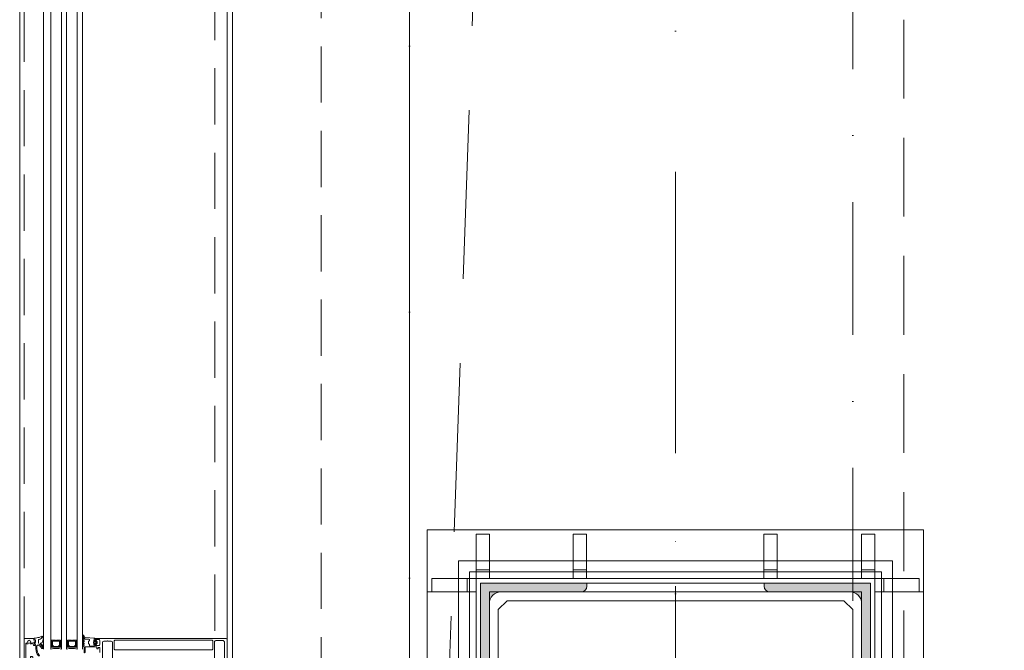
# Model space of a CAD drawing. Header units: millimetres. Extents: x 144573 to 336993, y 74252 to 247042.
# Tile 16 of 256: x 146721 to 147832, y 177099 to 177811. Entities that reach past the tile are written whole.
import ezdxf

# ---------------------------------------------------------------- set-up
doc = ezdxf.new("R2010")
doc.units = ezdxf.units.MM
for name, pattern in [('CK_Čerchovaná 50', [6, 3, -1.5, 0, -1.5]), ('DASHDOTX2', [2, 1, -0.5, 0, -0.5]), ('ČERCHOVANÁ', [25.4, 12.7, -6.35, 0, -6.35]), ('ČÁRKOVANÁ', [19.05, 12.7, -6.35])]:
    doc.linetypes.add(name, pattern=pattern)
for name, color, linetype, lineweight in [('FASÁDA DETAILNÍ', 255, 'Continuous', 0), ('HU-obrys', 255, 'Continuous', 0), ('HU-ocel pohled', 255, 'Continuous', 0), ('HU-ocel rez', 255, 'Continuous', 0), ('HU-osy', 255, 'DASHDOTX2', 0), ('HU-slaba odstin sedi 254', 255, 'Continuous', 0), ('KOTY 50', 255, 'Continuous', 0), ('NOVA', 255, 'Continuous', 0), ('NOVÁ TLUSTÁ', 255, 'Continuous', 0), ('OSY', 255, 'Continuous', 0), ('TENKA', 255, 'Continuous', 0)]:
    doc.layers.add(name, color=color, linetype=linetype, lineweight=lineweight)
doc.layers.get('KOTY 50').off()

# ---------------------------------------------------------------- blocks, each defined once
blk = doc.blocks.new('A$C657B7939')
at = {"layer": 'HU-slaba odstin sedi 254'}
h = blk.add_hatch(color=256, dxfattribs=at)
h.dxf.hatch_style = 1
h.paths.add_polyline_path([(0.01, 0.1135, 0.414214), (0.0035, 0.12), (0, 0.12), (0, 0), (0.12, 0), (0.12, 0.0035, 0.414214), (0.1135, 0.01), (0.023, 0.01, -0.414214), (0.01, 0.023)])
for p, q in [((0, 0.12), (0.0035, 0.12)), ((0, 0), (0, 0.12)), ((0.01, 0.1135), (0.01, 0.023)), ((0.023, 0.01), (0.1135, 0.01)), ((0.12, 0.0035), (0.12, 0)), ((0.12, 0), (0, 0))]:
    blk.add_line(p, q)
for centre, radius, start, end in [((0.0035, 0.1135), 0.0065, 0, 90), ((0.023, 0.023), 0.013, 180, 270), ((0.1135, 0.0035), 0.0065, 0, 90)]:
    blk.add_arc(centre, radius, start, end)
blk = doc.blocks.new('ztužení sloupů 2')
at = {"layer": 'HU-obrys', "ltscale": 100}
blk.add_lwpolyline([(141108.3, 177277.9), (141108.3, 176697.9), (141118.3, 176687.9), (141498.3, 176687.9), (141508.3, 176697.9), (141508.3, 177277.9), (141498.3, 177287.9), (141118.3, 177287.9)], close=True, dxfattribs=at)
at = {"layer": 'HU-ocel pohled'}
for p, q in [((141083.3, 177362.9), (141083.3, 177312.9)), ((141098.3, 177362.9), (141083.3, 177362.9)), ((141098.3, 177362.9), (141098.3, 177312.9)), ((141193, 177362.9), (141193, 177312.9)), ((141193, 177362.9), (141208, 177362.9)), ((141208, 177362.9), (141208, 177312.9)), ((141408, 177362.9), (141408, 177312.9)), ((141423, 177362.9), (141408, 177362.9)), ((141423, 177362.9), (141423, 177312.9)), ((141518.3, 177362.9), (141518.3, 177312.9)), ((141533.3, 177362.9), (141518.3, 177362.9)), ((141533.3, 177362.9), (141533.3, 177312.9)), ((141033.3, 177312.9), (141083.3, 177312.9)), ((141033.3, 177297.9), (141033.3, 177312.9)), ((141073.3, 177297.9), (141073.3, 177312.9)), ((141098.3, 177322.9), (141083.3, 177322.9)), ((141193, 177322.9), (141208, 177322.9)), ((141423, 177322.9), (141408, 177322.9)), ((141533.3, 177322.9), (141518.3, 177322.9)), ((141583.3, 177312.9), (141533.3, 177312.9)), ((141543.3, 177297.9), (141543.3, 177312.9)), ((141583.3, 177297.9), (141583.3, 177312.9)), ((141028, 177297.9), (141083.3, 177297.9)), ((141588, 177297.9), (141533.3, 177297.9)), ((141033.3, 177202.5), (141083.3, 177202.5)), ((141033.3, 177187.5), (141033.3, 177202.5)), ((141073.3, 177187.5), (141073.3, 177202.5)), ((141583.3, 177202.9), (141533.3, 177202.9)), ((141543.3, 177187.9), (141543.3, 177202.9)), ((141583.3, 177187.9), (141583.3, 177202.9)), ((141033.3, 177187.5), (141083.3, 177187.5)), ((141583.3, 177187.9), (141533.3, 177187.9)), ((141033.3, 176995.4), (141083.3, 176995.4)), ((141033.3, 176980.4), (141033.3, 176995.4)), ((141073.3, 176980.4), (141073.3, 176995.4)), ((141583.3, 176995.4), (141533.3, 176995.4)), ((141543.3, 176980.4), (141543.3, 176995.4)), ((141583.3, 176980.4), (141583.3, 176995.4)), ((141033.3, 176980.4), (141083.3, 176980.4)), ((141583.3, 176980.4), (141533.3, 176980.4)), ((141033.3, 176788.2), (141083.3, 176788.2)), ((141033.3, 176773.2), (141033.3, 176788.2)), ((141073.3, 176773.2), (141073.3, 176788.2)), ((141583.3, 176787.9), (141533.3, 176787.9)), ((141543.3, 176772.9), (141543.3, 176787.9)), ((141583.3, 176772.9), (141583.3, 176787.9)), ((141033.3, 176773.2), (141083.3, 176773.2)), ((141583.3, 176772.9), (141533.3, 176772.9)), ((141028, 176677.9), (141083.3, 176677.9)), ((141033.3, 176662.9), (141033.3, 176677.9)), ((141073.3, 176662.9), (141073.3, 176677.9)), ((141588, 176677.9), (141533.3, 176677.9)), ((141543.3, 176662.9), (141543.3, 176677.9)), ((141583.3, 176662.9), (141583.3, 176677.9)), ((141033.3, 176662.9), (141083.3, 176662.9)), ((141083.3, 176612.9), (141083.3, 176662.9)), ((141098.3, 176612.9), (141098.3, 176662.9)), ((141193, 176612.9), (141193, 176662.9)), ((141208, 176612.9), (141208, 176662.9)), ((141408, 176612.9), (141408, 176662.9)), ((141423, 176612.9), (141423, 176662.9)), ((141518.3, 176612.9), (141518.3, 176662.9)), ((141533.3, 176612.9), (141533.3, 176662.9)), ((141583.3, 176662.9), (141533.3, 176662.9)), ((141098.3, 176652.9), (141083.3, 176652.9)), ((141193, 176652.9), (141208, 176652.9)), ((141423, 176652.9), (141408, 176652.9)), ((141533.3, 176652.9), (141518.3, 176652.9)), ((141098.3, 176612.9), (141083.3, 176612.9)), ((141193, 176612.9), (141208, 176612.9)), ((141423, 176612.9), (141408, 176612.9)), ((141533.3, 176612.9), (141518.3, 176612.9))]:
    blk.add_line(p, q, dxfattribs=at)
for points in [[(141028, 177367.9), (141028, 176607.9), (141588, 176607.9), (141588, 177367.9)], [(141083.3, 177312.9), (141083.3, 176662.9), (141533.3, 176662.9), (141533.3, 177312.9)], [(141098.3, 177297.9), (141098.3, 176677.9), (141518.3, 176677.9), (141518.3, 177297.9)]]:
    blk.add_lwpolyline(points, close=True, dxfattribs=at)
at = {"layer": 'HU-osy', "ltscale": 100}
for p, q in [((141308.3, 176604.2), (141308.3, 177371.5)), ((141662.8, 176987.9), (140895.4, 176987.9))]:
    blk.add_line(p, q, dxfattribs=at)
at = {"layer": 'NOVÁ TLUSTÁ', "ltscale": 5}
for points in [[(141063.3, 177332.9), (141553.3, 177332.9), (141553.3, 176642.9), (141063.3, 176642.9)], [(141075.8, 177320.4), (141540.8, 177320.4), (141540.8, 176655.4), (141075.8, 176655.4)], [(141088.3, 177307.9), (141528.3, 177307.9), (141528.3, 176667.9), (141088.3, 176667.9)]]:
    blk.add_lwpolyline(points, close=True, dxfattribs=at)
at = {"layer": 'HU-ocel rez', "ltscale": 30}
for p, xscale, yscale, rotation in [((141088.3, 177307.9), 1000, 1000, 270), ((141528.3, 177307.9), -1000.000000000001, 1000.000000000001, 90), ((141088.3, 176667.9), -1000, 1000, 270), ((141528.3, 176667.9), 1000.000000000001, 1000.000000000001, 90)]:
    blk.add_blockref('A$C657B7939', p, dxfattribs=dict(at, xscale=xscale, yscale=yscale, rotation=rotation))
blk = doc.blocks.new('284336')
for points in [[(-0.7, -9.6), (-10, -9.6, 0.414511), (-10.5, -10.1), (-10.5, -15.5, -1), (-11.7, -15.5), (-11.7, -9.6), (-12.7, -8.9, -0.668884), (-12.6, -8.2), (-12, -8, 0.766384), (-12, -7.2), (-12.6, -7, -0.76831), (-12.6, -6.2), (-12, -6, 0.766384), (-12, -5.2), (-12.6, -5, -0.76831), (-12.6, -4.2), (-12, -4, 0.766384), (-12, -3.2), (-12.6, -3, -0.877523), (-12.5, -2.2), (-12.1, -2.2, 0.698129), (-11.8, -1.5, -0.220231), (-12.9, 0.8), (-12.9, 3.5, -0.157143), (-12.8, 3.7), (-12.7, 3.4, -0.067482), (-12.5, 2.5, 0.393136), (-8.7, -1), (-6.1, -1, -0.414214), (-5.6, -1.5), (-5.6, -2.2, -0.267949), (-5.9, -2.6), (-6.4, -2.9, 0.267949), (-6.6, -3.4), (-6.6, -5.8, 0.267949), (-6.4, -6.3), (-5.9, -6.6, -0.267949), (-5.6, -7), (-5.6, -8.1, 0.414215), (-5.1, -8.6), (-0.4, -8.6), (-0.4, -9.3, -0.414212), (-0.7, -9.6)], [(-0.4, 0), (-0.4, -2, 0.990243), (-0.4, -3), (0.9, -3, 0.414214), (1.2, -2.7), (1.2, -2.6, -0.668123), (1.7, -2.4), (2.7, -3.4, -0.199004), (2.9, -3.8), (2.9, -5.4, -0.199038), (2.7, -5.8), (1.7, -6.8, -0.668191), (1.2, -6.6), (1.2, -6.5, 0.414214), (0.9, -6.2), (-0.4, -6.2, 0.990269), (-0.4, -7.2), (-0.4, -8.6), (-5.1, -8.6, -0.414215), (-5.6, -8.1), (-5.6, -7, 0.267949), (-5.8, -6.6), (-6.3, -6.3, -0.267949), (-6.6, -5.8), (-6.6, -3.4, -0.267949), (-6.3, -3), (-5.8, -2.7, 0.267949), (-5.6, -2.2), (-5.6, -1.5, 0.414214), (-6.1, -1), (-8.7, -1, -0.393156), (-12.5, 2.5, 0.067572), (-12.7, 3.4), (-12.8, 3.7, -0.637545), (-12.1, 3.5), (-11.9, 2.5, 0.344315), (-10.1, 0.9), (0, 0.4, -0.406913), (0.4, 0), (-0.4, 0)], [(1.7, -4.3, 0.414235), (1.2, -3.8), (-0.7, -3.8, 0.414214), (-1.2, -4.3), (-1.2, -4.9, 0.414214), (-0.7, -5.4), (1.2, -5.4, 0.414235), (1.7, -4.9), (1.7, -4.3)]]:
    blk.add_lwpolyline(points, format="xyb", close=True)
blk = doc.blocks.new('433270')
blk.add_lwpolyline([(1, 0, 0.414364), (0, -1), (0, -1.4, 0.255924), (0.2, -1.8, -0.547723), (0.2, -3.2, 0.255924), (0, -3.6), (0, -14.6, 0.414214), (0.3, -14.9), (1.2, -14.9, 0.414214), (1.7, -14.4), (1.7, -10.3, -0.414214), (2, -10), (6, -10, 0.414248), (7, -9), (7, -7.7, 0.414179), (6.5, -7.2), (5.7, -7.2, 0.414232), (5.4, -7.5), (5.4, -8.2, -0.414198), (5.1, -8.5), (2.8, -8.5, -0.414204), (1.8, -7.5), (1.8, -4.5, -0.147432), (2, -3.9, 0.147461), (2.4, -2.5), (2.4, -2.3, -0.414214), (2.9, -1.8), (21.9, -1.8, -0.668178), (22.2, -2.7), (22.2, -2.7, 1), (21.6, -3.3), (21.5, -3.4, 0.198912), (21.4, -3.7), (21.4, -4, 0.414214), (22.1, -4.7), (22.4, -4.7, 0.576988), (22.6, -4.3, -0.311246), (24.6, -4.3, 0.576988), (24.8, -4.7), (25.3, -4.7, -0.260065), (25.3, -6.6), (24.8, -6.6, 0.576988), (24.6, -7.1, -0.311246), (22.6, -7.1, 0.576988), (22.4, -6.6), (22.1, -6.6, 0.414214), (21.4, -7.3), (21.4, -7.6, 0.267949), (21.6, -8), (21.9, -8.2, -0.637047), (21.7, -10), (19.8, -10.7, 0.315299), (19.5, -11.2), (19.5, -11.5, 0.520567), (20.2, -12), (22.8, -11, -0.520567), (23.5, -11.5), (23.5, -12.5, 0.414062), (24, -13), (25, -13, 0.414186), (25.5, -12.5), (25.5, -11.5, -0.414182), (26, -11), (27, -11, 0.414214), (27.5, -10.5), (27.5, -0.5, 0.414214), (27, 0), (1, 0)], format="xyb", close=True)
blk = doc.blocks.new('284325')
for points in [[(0.8, -5.2, -0.560316), (0.9, -4.7), (1.9, -4.4, 0.3153), (2.1, -4.1), (2.1, -1.9, 0.451558), (1.8, -1.6), (0.9, -1.7, -0.399586), (0.6, -1.5), (0.3, -0.1, -0.415977), (0.5, 0.3, 0.024107), (6.1, 1.2, 0.076636), (9, 2.3, -0.577615), (10.8, 1.3), (10, 1.4, 0.283171), (9.1, 0.9, -0.168429), (7.1, -0.7), (5.9, -1.2, 0.315302), (5.2, -2.1), (5.2, -4.2, 0.269719), (6.8, -6.8, -0.194797), (10.2, -11.5, -0.342663), (9.2, -11.2, 0.119207), (5.4, -7.6, 0.578571), (3.6, -8.6), (3.6, -11.8, 0.176415), (6.2, -18.7, -1), (5.2, -19.5, -0.176415), (2.4, -11.8), (2.4, -8.9, 0.208286), (0.8, -5.2)], [(9, -6.7), (10.3, -8.8, -0.134555), (10.8, -10.6, -0.339795), (10.2, -11.5, 0.194788), (6.8, -6.8, -0.269736), (5.2, -4.2), (5.2, -2.1, -0.315302), (5.9, -1.2), (7.1, -0.7, 0.168429), (9.1, 0.9, -0.283167), (10, 1.4), (10.8, 1.3), (10.8, -0.7, -0.070852), (10.7, -1.3), (9.9, -3.9, -0.241839), (9.1, -4.8), (7.9, -5.2, 0.836024), (8.1, -6.2), (8.1, -6.2, -0.255349), (9, -6.7)]]:
    blk.add_lwpolyline(points, format="xyb", close=True)

msp = doc.modelspace()

# ---------------------------------------------------------------- linework, layer by layer
at = {"layer": 'FASÁDA DETAILNÍ'}
for p, q in [((146955.48, 179223.759), (146955.48, 177111.759)), ((146748.48, 177100.759), (146748.48, 179009.759)), ((146756.48, 179009.759), (146756.48, 177100.759)), ((146768.48, 177100.759), (146768.48, 179009.759)), ((146774.48, 179009.759), (146774.48, 177100.759)), ((146786.48, 177100.759), (146786.48, 179009.759)), ((146792.48, 179009.759), (146792.48, 177100.759))]:
    msp.add_line(p, q, dxfattribs=at)
for points in [[(173301.48, 174615.259), (146721.48, 174615.259), (146721.48, 198295.259), (173301.48, 198295.259)], [(173061.48, 174855.259), (146961.48, 174855.259), (146961.48, 198055.259), (173061.48, 198055.259)], [(146767.48, 177110.759), (146767.48, 177104.759), (146765.48, 177102.759), (146759.48, 177102.759), (146757.48, 177104.759), (146757.48, 177110.759), (146761.98, 177110.759), (146761.98, 177110.259), (146762.98, 177110.259), (146762.98, 177110.759)], [(146758.48, 177109.759), (146766.48, 177109.759), (146766.48, 177105.173), (146765.066, 177103.759), (146760.033, 177103.759), (146758.48, 177105.173)], [(146785.48, 177110.759), (146785.48, 177104.759), (146783.48, 177102.759), (146777.48, 177102.759), (146775.48, 177104.759), (146775.48, 177110.759), (146779.98, 177110.759), (146779.98, 177110.259), (146780.98, 177110.259), (146780.98, 177110.759)], [(146776.48, 177109.759), (146784.48, 177109.759), (146784.48, 177105.173), (146783.066, 177103.759), (146778.033, 177103.759), (146776.48, 177105.173)]]:
    msp.add_lwpolyline(points, close=True, dxfattribs=at)
at = {"layer": 'FASÁDA DETAILNÍ', "linetype": 'ČÁRKOVANÁ', "ltscale": 5}
for points in [[(173296.48, 174620.259), (146726.48, 174620.259), (146726.48, 198290.259), (173296.48, 198290.259)], [(173081.48, 174835.259), (146941.48, 174835.259), (146941.48, 198075.259), (173081.48, 198075.259)], [(172961.48, 174955.259), (147061.48, 174955.259), (147061.48, 197955.259), (172961.48, 197955.259)]]:
    msp.add_lwpolyline(points, close=True, dxfattribs=at)
at = {"layer": 'FASÁDA DETAILNÍ'}
for points in [[(146955.48, 177086.259), (146955.48, 177111.759, 0.41421354), (146954.48, 177112.759), (146954.48, 177112.759), (146805.98, 177112.759, 0.41421359), (146805.48, 177112.259), (146805.48, 177110.959, 0.41421972), (146805.98, 177110.459), (146806.48, 177110.459), (146806.48, 177111.459), (146810.98, 177111.459, -0.41421356), (146811.98, 177110.459), (146811.98, 177105.759, -0.41421356), (146810.98, 177104.759), (146806.48, 177104.759), (146806.48, 177106.459), (146805.98, 177106.459, 0.41420125), (146805.48, 177105.959), (146805.48, 177103.959, 0.41421356), (146805.98, 177103.459), (146808.123, 177103.459, -0.41421356), (146808.623, 177102.959), (146808.623, 177101.159), (146809.874, 177101.159), (146809.874, 177102.359), (146811.68, 177102.359, -0.41421356), (146811.98, 177102.059), (146811.98, 177096.76, -0.41416675)], [(146814.98, 177089.902), (146814.98, 177108.267, -0.41421356), (146816.48, 177109.767), (146819.981, 177109.767, -0.39998513), (146820.981, 177109.767), (146824.68, 177109.767, -0.41421356), (146826.18, 177108.267), (146826.18, 177089.902, 0.13165045)], [(146941.28, 177089.912), (146941.28, 177108.767, -0.41423155), (146942.78, 177110.267), (146946.49, 177110.267, -0.39998513), (146947.49, 177110.267), (146950.98, 177110.267, -0.41423155), (146952.48, 177108.767), (146952.48, 177089.912, 0.11693652)]]:
    msp.add_lwpolyline(points, format="xyb", dxfattribs=at)
msp.add_lwpolyline([(146828.68, 177110.659), (146938.78, 177110.659, -0.41421356), (146939.28, 177110.159), (146939.28, 177100.459, -0.41421356), (146938.78, 177099.959), (146828.68, 177099.959, -0.41421356), (146828.18, 177100.459), (146828.18, 177110.159, -0.41421356), (146828.68, 177110.659)], format="xyb", close=True, dxfattribs=at)
for centre, radius, start, end in [((146756.98, 177108.621), 0.596, 213.03656, 326.96344), ((146756.98, 177108.329), 0.596, 213.03656, 326.96344), ((146756.98, 177108.036), 0.596, 213.03656, 326.96344), ((146756.98, 177107.744), 0.596, 213.03656, 326.96344), ((146756.98, 177107.451), 0.596, 213.03656, 326.96344), ((146756.98, 177107.159), 0.596, 213.03656, 326.96344), ((146756.98, 177106.866), 0.596, 213.03656, 326.96344), ((146756.98, 177106.574), 0.596, 213.03656, 326.96344), ((146756.98, 177106.281), 0.596, 213.03656, 326.96344), ((146756.98, 177105.989), 0.596, 213.03656, 326.96344), ((146756.98, 177105.696), 0.596, 213.03656, 326.96344), ((146756.98, 177105.404), 0.596, 213.03656, 326.96344), ((146756.98, 177105.111), 0.596, 213.03656, 326.96344), ((146757.118, 177105.099), 0.879, 223.503562, 316.005092), ((146757.266, 177105.189), 1.263, 231.500435, 308.034372), ((146757.405, 177105.35), 1.712, 237.314349, 302.705051), ((146757.549, 177105.594), 2.248, 241.597185, 298.472658), ((146757.718, 177105.943), 2.897, 244.704848, 294.693326), ((146757.832, 177106.309), 3.546, 247.590952, 292.706176), ((146762.48, 177078.867), 22.699, 74.672775, 105.327225), ((146767.128, 177106.309), 3.546, 247.293824, 292.409048), ((146767.242, 177105.943), 2.897, 245.306674, 295.295152), ((146767.411, 177105.594), 2.248, 241.527342, 298.402815), ((146767.555, 177105.35), 1.712, 237.294949, 302.685651), ((146767.694, 177105.189), 1.263, 231.965628, 308.499565), ((146767.842, 177105.099), 0.879, 223.994908, 316.496438), ((146767.98, 177108.621), 0.596, 213.03656, 326.96344), ((146767.98, 177108.329), 0.596, 213.03656, 326.96344), ((146767.98, 177108.036), 0.596, 213.03656, 326.96344), ((146767.98, 177107.744), 0.596, 213.03656, 326.96344), ((146767.98, 177107.451), 0.596, 213.03656, 326.96344), ((146767.98, 177107.159), 0.596, 213.03656, 326.96344), ((146767.98, 177106.866), 0.596, 213.03656, 326.96344), ((146767.98, 177106.574), 0.596, 213.03656, 326.96344), ((146767.98, 177106.281), 0.596, 213.03656, 326.96344), ((146767.98, 177105.989), 0.596, 213.03656, 326.96344), ((146767.98, 177105.696), 0.596, 213.03656, 326.96344), ((146767.98, 177105.404), 0.596, 213.03656, 326.96344), ((146767.98, 177105.111), 0.596, 213.03656, 326.96344), ((146774.98, 177108.621), 0.596, 213.03656, 326.96344), ((146774.98, 177108.329), 0.596, 213.03656, 326.96344), ((146774.98, 177108.036), 0.596, 213.03656, 326.96344), ((146774.98, 177107.744), 0.596, 213.03656, 326.96344), ((146774.98, 177107.451), 0.596, 213.03656, 326.96344), ((146774.98, 177107.159), 0.596, 213.03656, 326.96344), ((146774.98, 177106.866), 0.596, 213.03656, 326.96344), ((146774.98, 177106.574), 0.596, 213.03656, 326.96344), ((146774.98, 177106.281), 0.596, 213.03656, 326.96344), ((146774.98, 177105.989), 0.596, 213.03656, 326.96344), ((146774.98, 177105.696), 0.596, 213.03656, 326.96344), ((146774.98, 177105.404), 0.596, 213.03656, 326.96344), ((146774.98, 177105.111), 0.596, 213.03656, 326.96344), ((146775.118, 177105.099), 0.879, 223.503562, 316.005092), ((146775.266, 177105.189), 1.263, 231.500435, 308.034372), ((146775.405, 177105.35), 1.712, 237.314349, 302.705051), ((146775.549, 177105.594), 2.248, 241.597185, 298.472658), ((146775.718, 177105.943), 2.897, 244.704848, 294.693326), ((146775.832, 177106.309), 3.546, 247.590952, 292.706176), ((146780.48, 177078.867), 22.699, 74.672775, 105.327225), ((146785.128, 177106.309), 3.546, 247.293824, 292.409048), ((146785.242, 177105.943), 2.897, 245.306674, 295.295152), ((146785.411, 177105.594), 2.248, 241.527342, 298.402815), ((146785.555, 177105.35), 1.712, 237.294949, 302.685651), ((146785.694, 177105.189), 1.263, 231.965628, 308.499565), ((146785.842, 177105.099), 0.879, 223.994908, 316.496438), ((146785.98, 177108.621), 0.596, 213.03656, 326.96344), ((146785.98, 177108.329), 0.596, 213.03656, 326.96344), ((146785.98, 177108.036), 0.596, 213.03656, 326.96344), ((146785.98, 177107.744), 0.596, 213.03656, 326.96344), ((146785.98, 177107.451), 0.596, 213.03656, 326.96344), ((146785.98, 177107.159), 0.596, 213.03656, 326.96344), ((146785.98, 177106.866), 0.596, 213.03656, 326.96344), ((146785.98, 177106.574), 0.596, 213.03656, 326.96344), ((146785.98, 177106.281), 0.596, 213.03656, 326.96344), ((146785.98, 177105.989), 0.596, 213.03656, 326.96344), ((146785.98, 177105.696), 0.596, 213.03656, 326.96344), ((146785.98, 177105.404), 0.596, 213.03656, 326.96344), ((146785.98, 177105.111), 0.596, 213.03656, 326.96344)]:
    msp.add_arc(centre, radius, start, end, dxfattribs=at)
at = {"layer": 'NOVA', "linetype": 'ČÁRKOVANÁ', "ltscale": 15}
msp.add_line((147161.48, 175805.259), (147911.48, 197105.259), dxfattribs=at)
at = {"layer": 'NOVA'}
msp.add_line((147161.48, 175055.259), (147161.48, 190997.759), dxfattribs=at)
at = {"layer": 'NOVA', "ltscale": 5}
msp.add_line((147161.48, 175055.259), (147161.48, 190997.759), dxfattribs=at)
at = {"layer": 'OSY', "linetype": 'ČERCHOVANÁ', "ltscale": 25}
msp.add_line((147461.48, 199232.667), (147461.48, 174158.02), dxfattribs=at)
at = {"layer": 'TENKA', "linetype": 'CK_Čerchovaná 50', "ltscale": 50}
for p, q in [((147161.48, 174855.259), (147161.48, 198055.259)), ((147661.48, 177155.259), (147661.48, 181355.259))]:
    msp.add_line(p, q, dxfattribs=at)
at = {"layer": 'TENKA', "ltscale": 20}
msp.add_line((147161.48, 175055.259), (147161.48, 179217.759), dxfattribs=at)
at = {"layer": 'TENKA', "linetype": 'ČÁRKOVANÁ', "ltscale": 7}
msp.add_lwpolyline([(147718.98, 197855.259), (172861.48, 197855.259), (172861.48, 175055.259), (147718.98, 175055.259)], close=True, dxfattribs=at)

# ---------------------------------------------------------------- block references
at = {"layer": 'FASÁDA DETAILNÍ', "rotation": 90}
msp.add_blockref('433270', (146726.48, 177085.258), dxfattribs=at)
at = {"layer": 'FASÁDA DETAILNÍ'}
for name, p in [('284325', (146737.34, 177112.759)), ('284336', (146805.89, 177112.759))]:
    msp.add_blockref(name, p, dxfattribs=at)
at = {"layer": 'KOTY 50'}
msp.add_blockref('ztužení sloupů 2', (6153.153, -132.6), dxfattribs=at)

doc.saveas('drawing.dxf')
